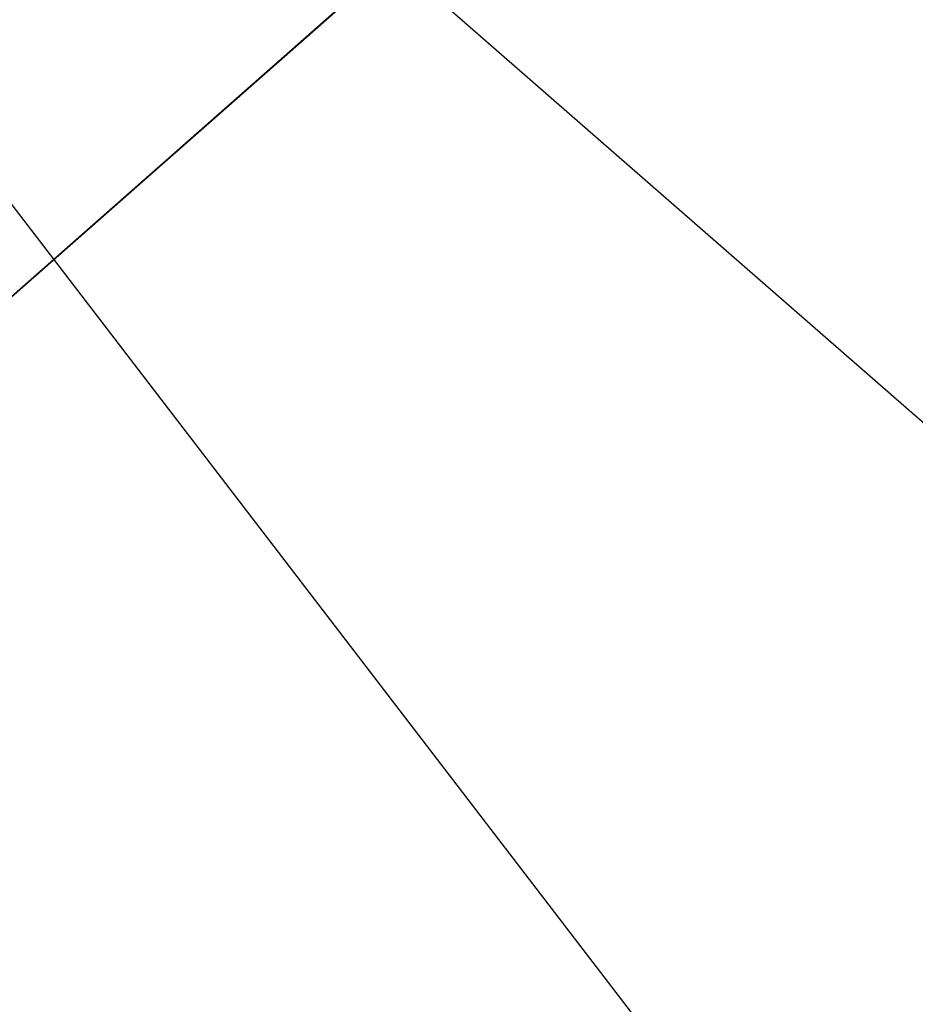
# Model space of a CAD drawing. Extents: x 0 to 457, y -4 to 453.
# Tile 122 of 256: x 129.5484 to 129.6162, y 127.0628 to 127.1374. Entities that reach past the tile are written whole.
import ezdxf

# ---------------------------------------------------------------- set-up
doc = ezdxf.new("R2010")
doc.units = 0
doc.layers.get('0').update_dxf_attribs({"color": 13, "linetype": 'CONTINUOUS'})

# ---------------------------------------------------------------- blocks, each defined once
blk = doc.blocks.new('GROUP_16')
for p, q in [((46.96992, 60.83276, 74.25878), (48.92299, 66.62618, 69.28427)), ((46.79203, 60.3051, 73.41822), (48.69582, 65.95234, 68.56703)), ((47.81898, 63.35134, 9.57888), (47.00575, 60.93905, 7.58108)), ((47.00575, 60.93905, 7.58108), (41.32411, 62.05683, 7.58108)), ((47.19125, 61.48931, 6.76144), (46.30884, 58.87179, 5))]:
    blk.add_line(p, q)
mesh = blk.add_polyface()
corners = [(52.14238, 58.29545, 74.25878), (48.92299, 66.62618, 69.28427), (46.96992, 60.83276, 74.25878), (55.52834, 63.38597, 69.28427)]
mesh.append_faces([[corners[k] for k in face] for face in [(0, 1, 2), (1, 0, 3)]], dxfattribs={"vtx0": -1})
mesh = blk.add_polyface()
corners = [(52.2045, 58.38885, 7.58108), (47.81898, 63.35134, 9.57888), (47.00575, 60.93905, 7.58108), (53.61436, 60.50846, 9.57888)]
mesh.append_faces([[corners[k] for k in face] for face in [(0, 1, 2), (1, 0, 3)]], dxfattribs={"vtx0": -1})
mesh = blk.add_polyface()
corners = [(45.98663, 57.91601, 5.55307), (41.32411, 62.05683, 7.58108), (41.12213, 58.87302, 5.55307), (47.00575, 60.93905, 7.58108)]
mesh.append_faces([[corners[k] for k in face] for face in [(0, 1, 2), (1, 0, 3)]], dxfattribs={"vtx0": -1})
mesh = blk.add_polyface()
corners = [(44.74168, 54.2231, 77.95518), (41.317, 61.94489, 74.25878), (40.8754, 54.98374, 77.95518), (46.96992, 60.83276, 74.25878)]
mesh.append_faces([[corners[k] for k in face] for face in [(0, 1, 2), (1, 0, 3)]], dxfattribs={"vtx0": -1})
blk = doc.blocks.new('GROUP_7')
blk.add_blockref('GROUP_16', (0, 0, 40))
blk = doc.blocks.new('GROUP_22')
blk.add_line((30, 37.32051, 1.5), (25.17638, 39.31852, 1.5))
blk = doc.blocks.new('GROUP_23')
at = {"xscale": 1.1, "yscale": 1.1, "zscale": 2.5}
blk.add_blockref('GROUP_22', (225.86068, 225.89839, 112.02115), dxfattribs=at)
blk = doc.blocks.new('COMPONENT_9')
at = {"xscale": 0.4000000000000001, "yscale": 0.4000000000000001, "zscale": 0.4000000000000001}
for name, p in [('GROUP_23', (1.364409, 1.012274, 8.22885)), ('GROUP_7', (84.478492, 84.054273, 46.93731))]:
    blk.add_blockref(name, p, dxfattribs=at)
blk = doc.blocks.new('GROUP_2')
at = {"rotation": 150}
blk.add_blockref('COMPONENT_9', (236.548999, 151.905576, 200), dxfattribs=at)

msp = doc.modelspace()

# ---------------------------------------------------------------- block references
msp.add_blockref('GROUP_2', (36.686424, 17.498938, -0.189035))

doc.saveas('drawing.dxf')
